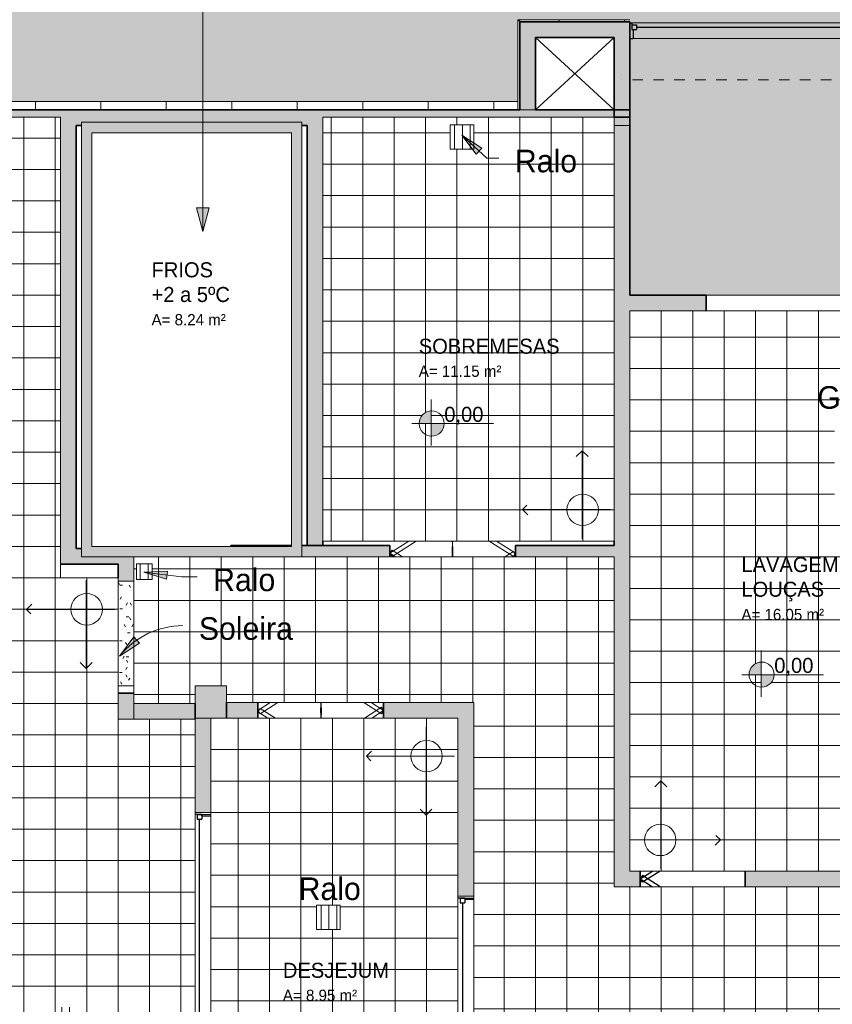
# Model space of a CAD drawing. Header units: metres. Extents: x -29 to 48, y -24 to 81.
# Tile 9 of 26: x -25 to -17, y -4 to 6. Entities that reach past the tile are written whole.
import ezdxf

# ---------------------------------------------------------------- set-up
doc = ezdxf.new("R2010")
doc.units = ezdxf.units.M
doc.linetypes.add('Projeção', pattern=[0.003969, 0.002381, -0.001587])
for name, color, linetype, lineweight in [('A-AREA-IDEN', 2, 'Continuous', 9), ('A-DETL', 90, 'Continuous', 18), ('A-DETL-GENF', 92, 'Continuous', 18), ('A-DETL-MBND', 5, 'Continuous', 18), ('A-DETL-THIN', 151, 'Continuous', 18), ('A-DOOR', 31, 'Continuous', 18), ('A-FLOR-OVHD', 1, 'Projeção', 18), ('A-FLOR-PATT', 8, 'Continuous', 18), ('A-GLAZ', 151, 'Continuous', 18), ('A-WALL', 113, 'Continuous', 18), ('A-WALL-PATT', 111, 'Continuous', 35), ('G-ANNO-TEXT', 231, 'Continuous', 9)]:
    doc.layers.add(name, color=color, linetype=linetype, lineweight=lineweight)
doc.styles.add('Century Gothic', font='GOTHIC.TTF', dxfattribs={"height": 0.107783})
doc.styles.add('Century Gothic_1', font='GOTHIC.TTF', dxfattribs={"height": 0.143711})
doc.styles.add('Century Gothic_2', font='GOTHIC.TTF', dxfattribs={"height": 0.215567})
doc.styles.add('Century Gothic_B', font='txt', dxfattribs={"height": 0.143612})

# ---------------------------------------------------------------- blocks, each defined once
blk = doc.blocks.new('Casement w Mullions-Number_0002 - _JANELA 2-2379083-PAGINAÇÃO DE PISO _Compreende trechos 2 e 3_')
at = {"layer": 'A-GLAZ'}
for p, q in [((-1, -0.075), (-1, 0.075)), ((-0.98095, 0.075), (-0.98095, -0.075)), ((-0.98095, -0.075), (-0.98095, 0.075)), ((0.98095, -0.075), (0.98095, 0.075)), ((0.98095, 0.075), (0.98095, -0.075)), ((1, 0.075), (1, -0.075))]:
    blk.add_line(p, q, dxfattribs=at)
at = {"layer": 'A-GLAZ', "lineweight": 25}
for p, q in [((-0.96825, 0.075), (-0.96825, -0.01055)), ((0.96825, -0.01055), (0.96825, 0.075)), ((-0.98095, -0.01055), (-0.9365, -0.01055)), ((-0.98095, -0.055), (-0.98095, -0.01055)), ((-0.98095, -0.01055), (-0.96825, -0.01055)), ((-0.98095, -0.01055), (-0.98095, -0.075)), ((-0.98095, -0.055), (-0.9365, -0.055)), ((-0.9365, -0.055), (-0.9365, -0.01055)), ((-0.9365, -0.032775), (0.9365, -0.032775)), ((0.9365, -0.055), (0.9365, -0.01055)), ((0.98095, -0.01055), (0.9365, -0.01055)), ((0.98095, -0.055), (0.9365, -0.055)), ((0.96825, -0.01055), (0.98095, -0.01055)), ((0.98095, -0.055), (0.98095, -0.01055)), ((0.98095, -0.01055), (0.98095, -0.075))]:
    blk.add_line(p, q, dxfattribs=at)
blk = doc.blocks.new('Casement w Mullions-Number_0002 - _JANELA 2-2374376-PAGINAÇÃO DE PISO _Compreende trechos 2 e 3_')
at = {"layer": 'A-GLAZ'}
for p, q in [((-1, 0.075), (-1, -0.075)), ((-0.98095, -0.075), (-0.98095, 0.075)), ((-0.98095, 0.075), (-0.98095, -0.075)), ((0.98095, 0.075), (0.98095, -0.075)), ((0.98095, -0.075), (0.98095, 0.075)), ((1, -0.075), (1, 0.075))]:
    blk.add_line(p, q, dxfattribs=at)
at = {"layer": 'A-GLAZ', "lineweight": 25}
for p, q in [((-0.98095, 0.01055), (-0.98095, 0.075)), ((-0.98095, 0.055), (-0.98095, 0.01055)), ((-0.98095, 0.055), (-0.9365, 0.055)), ((-0.98095, 0.01055), (-0.9365, 0.01055)), ((-0.98095, 0.01055), (-0.96825, 0.01055)), ((-0.96825, -0.075), (-0.96825, 0.01055)), ((-0.9365, 0.055), (-0.9365, 0.01055)), ((-0.9365, 0.032775), (0.9365, 0.032775)), ((0.9365, 0.055), (0.9365, 0.01055)), ((0.98095, 0.055), (0.9365, 0.055)), ((0.98095, 0.01055), (0.9365, 0.01055)), ((0.96825, 0.01055), (0.98095, 0.01055)), ((0.96825, 0.01055), (0.96825, -0.075)), ((0.98095, 0.01055), (0.98095, 0.075)), ((0.98095, 0.055), (0.98095, 0.01055))]:
    blk.add_line(p, q, dxfattribs=at)
blk = doc.blocks.new('M_Bifold-2 Panel - 0915 x 2134mm-2540478-PAGINAÇÃO DE PISO _Compreende trechos 2 e 3_')
at = {"layer": 'A-DOOR', "color": 7}
for p, q in [((-0.6, 0), (-0.4863, 0.075)), ((-0.5796, 0.0322), (-0.6, 0)), ((-0.5796, -0.031), (-0.6, 0)), ((-0.6, 0), (-0.4818, -0.075)), ((-0.419, 0.075), (-0.5796, -0.031)), ((-0.4108, -0.075), (-0.5796, 0.0322)), ((0.4334, 0.075), (0.5796, -0.0179)), ((0.6001, 0.0143), (0.5045, 0.075)), ((0.5796, -0.0179), (0.6001, 0.0143))]:
    blk.add_line(p, q, dxfattribs=at)
at = {"layer": 'A-DOOR'}
for p, q in [((0.4107, -0.075), (0.5796, 0.0322)), ((0.6, 0), (0.4818, -0.075)), ((0.5796, 0.0322), (0.6, 0))]:
    blk.add_line(p, q, dxfattribs=at)
at = {"layer": 'A-DOOR', "color": 7}
for centre, radius, start, end in [((0.9165, 0.0014), 0.9227, 175.42026, 184.75627), ((-0.9165, 0.0014), 0.9179, 355.21965, 4.60293)]:
    blk.add_arc(centre, radius, start, end, dxfattribs=at)
blk = doc.blocks.new('M_Bifold-2 Panel - 0915 x 2134mm-V23-PAGINAÇÃO DE PISO _Compreende trechos 2 e 3_')
at = {"layer": 'A-DOOR', "color": 7}
for p, q in [((-0.6, 0), (-0.4189, 0.115)), ((-0.3478, 0.115), (-0.5796, -0.0322)), ((-0.5796, 0.031), (-0.6, 0)), ((-0.4796, -0.035), (-0.5796, 0.031)), ((0.4964, -0.035), (0.5796, 0.0179)), ((0.5796, 0.0179), (0.6001, -0.0143)), ((-0.6, 0), (-0.547, -0.035)), ((-0.5796, -0.0322), (-0.6, 0)), ((0.6001, -0.0143), (0.5675, -0.035))]:
    blk.add_line(p, q, dxfattribs=at)
at = {"layer": 'A-DOOR'}
for p, q in [((0.3478, 0.115), (0.5796, -0.0322)), ((0.6, 0), (0.4188, 0.115)), ((0.5796, -0.0322), (0.6, 0))]:
    blk.add_line(p, q, dxfattribs=at)
at = {"layer": 'A-DOOR', "color": 7}
for centre, radius, start, end in [((0.9165, -0.0014), 0.9227, 172.74712, 182.09014), ((-0.9165, -0.0014), 0.9179, 357.89928, 7.29305)]:
    blk.add_arc(centre, radius, start, end, dxfattribs=at)
blk = doc.blocks.new('M_Bifold-2 Panel - Cópia - 0915 x 2134mm-2556631-PAGINAÇÃO DE PISO _Compreende trechos 2 e 3_')
at = {"layer": 'A-DOOR', "lineweight": 25}
for p, q in [((0.3107, -0.075), (0.4796, 0.0322)), ((0.3109, 0.075), (0.4796, -0.0321)), ((0.5, 0), (0.3818, -0.075)), ((0.5, 0), (0.3819, 0.075)), ((0.4796, 0.0322), (0.5, 0)), ((0.4796, -0.0321), (0.5, 0))]:
    blk.add_line(p, q, dxfattribs=at)
blk = doc.blocks.new('M_Fixado - 260 x 200 mm-2644279-PAGINAÇÃO DE PISO _Compreende trechos 2 e 3_')
at = {"layer": 'A-GLAZ', "lineweight": 25}
for p, q in [((-1.3, 0.088), (-1.281, 0.088)), ((-1.281, 0.088), (-1.281, 0.025)), ((-1.281, 0.069), (-1.237, 0.069)), ((-1.281, 0.025), (-1.237, 0.025)), ((-1.268, 0.025), (-1.268, -0.062)), ((-1.237, 0.069), (-1.237, 0.025)), ((-1.237, 0.047), (1.237, 0.047)), ((1.237, 0.069), (1.237, 0.025)), ((1.281, 0.069), (1.237, 0.069)), ((1.237, 0.025), (1.281, 0.025)), ((1.268, 0.025), (1.268, -0.062)), ((1.281, 0.088), (1.281, 0.025)), ((1.2989, 0.088), (1.281, 0.088)), ((-1.3, -0.062), (-1.268, -0.062)), ((1.3, -0.062), (1.268, -0.062))]:
    blk.add_line(p, q, dxfattribs=at)

msp = doc.modelspace()

# ---------------------------------------------------------------- hatches: boundary and pattern name
at = {"layer": 'A-DETL-GENF'}
h = msp.add_hatch(color=254, dxfattribs=at)
h.paths.add_polyline_path([(-12.4493, -3.5388), (-12.3989, -3.5387), (-8.9222, 0.301), (-10.4419, 1.6769), (-9.2773, 2.9636), (-9.2773, 10.0754), (-19.2773, 10.0754), (-19.2773, 10.8354), (-20.2773, 10.8354), (-20.2773, 11.8354), (-19.2773, 11.8354), (-19.2773, 16.8354), (-20.2773, 16.8354), (-20.2773, 17.8354), (-19.2773, 17.8354), (-19.2773, 22.8354), (-20.2773, 22.8354), (-20.2773, 23.8354), (-19.2773, 23.8354), (-19.2773, 29.0654), (-28.3773, 29.0654), (-28.3773, 5.8554), (-28.0073, 5.8554), (-28.0073, 5.0754), (-20.2973, 5.0754), (-20.2973, 5.8554), (-19.2273, 5.8554), (-19.2273, 3.2253), (-16.0573, 3.2253), (-16.0573, -3.5388), (-12.4493, -3.5388)], flags=0)
h.paths.add_polyline_path([(-12.9671, -0.8893), (-15.2671, -0.8893), (-15.2671, 9.6057), (-12.9671, 9.6057), (-12.9671, -0.5724)], flags=0)
h.paths.add_polyline_path([(-11.5119, 5.0404), (-11.5873, 5.0404), (-11.5873, 5.5204), (-11.5479, 5.5204), (-11.5479, 5.5247), (-11.0679, 5.5247), (-11.0679, 5.0447), (-11.0773, 5.0447), (-11.0773, 5.0404)], flags=0)
h.paths.add_polyline_path([(-16.4273, 5.6753), (-16.6273, 5.6753), (-16.6273, 5.8253), (-16.4273, 5.8253), (-16.4273, 5.6888)], flags=0)
h.paths.add_polyline_path([(-19.4273, 10.9854), (-19.4273, 11.6854), (-20.1273, 11.6854), (-20.1273, 10.9854), (-19.7133, 10.9854)], flags=0)
h.paths.add_polyline_path([(-20.1273, 16.9854), (-19.4273, 16.9854), (-19.4273, 17.6854), (-20.1273, 17.6854), (-20.1273, 17.1354)], flags=0)
h.paths.add_polyline_path([(-19.4273, 22.9854), (-19.4273, 23.6854), (-20.1273, 23.6854), (-20.1273, 22.9854)], flags=0)
h = msp.add_hatch(dxfattribs=at)
h.set_pattern_fill('FP_9', color=8, style=0, pattern_type=2)
h.set_pattern_definition([(0, (0.188, 0.225), (0, 0.3), []), (90, (0.188, 0.225), (-0.3, 2e-17), [])])
h.paths.add_polyline_path([(-24.1638, -4.6146), (-23.9273, -4.6146), (-23.9273, -4.4646), (-23.3773, -4.4646), (-23.3773, -0.8247), (-24.1123, -0.8247), (-24.1123, 0.5253), (-24.6623, 0.5253), (-24.6623, 4.9253), (-28.2123, 4.9253), (-28.2123, 4.6953), (-28.3623, 4.6953), (-28.3623, -0.5797), (-28.2123, -0.5797), (-28.2123, -0.8146), (-28.3623, -0.8146), (-28.3623, -3.9396), (-26.3623, -3.9396), (-26.3623, -4.6146), (-24.348, -4.6146)], flags=0)
h.paths.add_polyline_path([(-24.6623, -3.7249), (-24.7089, -3.7249), (-24.7089, -3.5749), (-24.5589, -3.5749), (-24.5589, -3.7249)], flags=0)
h.paths.add_polyline_path([(-26.9537, -2.0614), (-26.9782, -2.0614), (-26.9782, -1.8288), (-26.7512, -1.8288), (-26.7512, -2.0614), (-26.7809, -2.0614)], flags=0)
h.paths.add_polyline_path([(-27.0287, -1.2393), (-27.0287, -1.1195), (-27.1446, -1.1195), (-27.1407, -1.0891), (-27.1292, -1.0606), (-27.1109, -1.036), (-27.087, -1.0169), (-27.0589, -1.0044), (-27.0287, -0.9994), (-27.0287, -1.1194), (-26.9082, -1.1195), (-26.9113, -1.1461), (-26.9202, -1.1715), (-26.9346, -1.1943), (-26.9537, -1.2133), (-26.9765, -1.2276), (-27.0019, -1.2364)], flags=0)
h.paths.add_polyline_path([(-26.9664, 3.4543), (-26.9664, 3.6854), (-26.7394, 3.6854), (-26.7394, 3.4543)], flags=0)
h = msp.add_hatch(dxfattribs=at)
h.set_pattern_fill('FP_13', color=8, style=0, pattern_type=2)
h.set_pattern_definition([(0, (-0.177, -0.325), (0, 0.3), []), (90, (-0.177, -0.325), (-0.3, 2e-17), [])])
h.paths.add_polyline_path([(-21.2385, 0.8753), (-19.3773, 0.8753), (-19.3773, 4.9253), (-22.1573, 4.9253), (-22.1573, 0.8753), (-21.5173, 0.8753)], flags=0)
h.paths.add_polyline_path([(-21.1225, 1.8782), (-21.1225, 1.9981), (-21.2385, 1.9981), (-21.2345, 2.0285), (-21.223, 2.057), (-21.2047, 2.0816), (-21.1808, 2.1007), (-21.1527, 2.1132), (-21.1225, 2.1182), (-21.1225, 1.9982), (-21.0021, 1.9981), (-21.0051, 1.9714), (-21.0141, 1.946), (-21.0284, 1.9233), (-21.0475, 1.9043), (-21.0703, 1.89), (-21.0957, 1.8812)], flags=0)
h.paths.add_polyline_path([(-20.925, 4.6177), (-20.9432, 4.6177), (-20.9432, 4.8502), (-20.7162, 4.8502), (-20.7162, 4.6177)], flags=0)
h = msp.add_hatch(dxfattribs=at)
h.set_pattern_fill('FP_31', style=0, pattern_type=2)
h.set_pattern_definition([(90, (-0.8, 0), (-0.075, 5e-18), [])])
h.paths.add_polyline_path([(-19.6023, -19.5896), (-19.4523, -19.5896), (-19.4523, -19.4396), (-19.6023, -19.4396), (-19.6023, -19.5196)], flags=0)
h.paths.add_polyline_path([(-23.9925, -14.4746), (-23.9925, -14.2546), (-24.9425, -14.2546), (-24.9425, -14.4746), (-24.348, -14.4746)], flags=0)
h.paths.add_polyline_path([(-14.2773, -12.4896), (-14.1273, -12.4896), (-14.1273, -12.3396), (-14.2773, -12.3396), (-14.2773, -12.4146)], flags=0)
h.paths.add_polyline_path([(-26.5008, -7.4459), (-26.2738, -7.4459), (-26.2738, -7.2133), (-26.5008, -7.2133), (-26.5008, -7.414)], flags=0)
h.paths.add_polyline_path([(-21.6102, -7.4459), (-21.6102, -7.2133), (-21.8372, -7.2133), (-21.8372, -7.4459)], flags=0)
h.paths.add_polyline_path([(-27.5508, -5.9646), (-27.3238, -5.9646), (-27.3238, -5.732), (-27.5508, -5.732), (-27.5508, -5.8771)], flags=0)
h.paths.add_polyline_path([(-24.6623, -3.7249), (-24.5589, -3.7249), (-24.5589, -3.5749), (-24.7089, -3.5749), (-24.7089, -3.7249)], flags=0)
h.paths.add_polyline_path([(-22.2186, -2.8314), (-21.9916, -2.8314), (-21.9916, -2.5988), (-22.2186, -2.5988)], flags=0)
h.paths.add_polyline_path([(-26.9537, -2.0614), (-26.7512, -2.0614), (-26.7512, -1.8288), (-26.9782, -1.8288), (-26.9782, -2.0614), (-26.9765, -2.0614)], flags=0)
h.paths.add_polyline_path([(-23.9373, 0.5104), (-23.7873, 0.5104), (-23.7873, 0.6604), (-23.9373, 0.6604), (-23.9373, 0.6553)], flags=0)
h.paths.add_polyline_path([(-17.0481, 1.2318), (-16.3631, 1.2318), (-16.3631, 1.4568), (-17.0481, 1.4568), (-17.0481, 1.2318)], flags=0)
h.paths.add_polyline_path([(-26.9664, 3.4543), (-26.7394, 3.4543), (-26.7394, 3.6854), (-26.9664, 3.6854)], flags=0)
h.paths.add_polyline_path([(-20.7162, 4.6177), (-20.7162, 4.8502), (-20.9432, 4.8502), (-20.9432, 4.6177), (-20.925, 4.6177)], flags=0)
h = msp.add_hatch(color=150, dxfattribs=at)
h.paths.add_polyline_path([(-22.8553, 0.7253), (-22.3573, 0.7253), (-22.3573, 4.8753), (-24.4623, 4.8753), (-24.4623, 0.7253), (-22.882, 0.7253)], flags=0)
h.paths.add_polyline_path([(-24.1123, 0.8253), (-24.3623, 0.8253), (-24.3623, 4.7753), (-22.4573, 4.7753), (-22.4573, 0.8253), (-23.9623, 0.8253)], flags=0)
h = msp.add_hatch(dxfattribs=at)
h.set_pattern_fill('FP_15', color=8, style=0, pattern_type=2)
h.set_pattern_definition([(0, (-0.027, -0.175), (0, 0.3), []), (90, (-0.027, -0.175), (-0.3, 2e-17), [])])
h.paths.add_polyline_path([(-18.1273, -2.2747), (-16.2273, -2.2747), (-16.2273, 3.0753), (-19.2273, 3.0753), (-19.2273, -2.2747), (-19.1273, -2.2747)], flags=0)
h.paths.add_polyline_path([(-17.9725, -0.5192), (-17.9725, -0.3994), (-18.0885, -0.3994), (-18.0845, -0.369), (-18.073, -0.3405), (-18.0547, -0.3159), (-18.0308, -0.2968), (-18.0027, -0.2843), (-17.9725, -0.2793), (-17.9725, -0.3993), (-17.8521, -0.3994), (-17.8551, -0.426), (-17.8641, -0.4514), (-17.8784, -0.4742), (-17.8975, -0.4932), (-17.9203, -0.5074), (-17.9457, -0.5163)], flags=0)
h.paths.add_polyline_path([(-17.2731, 1.2317), (-17.2731, 1.2317), (-17.2731, 2.0317), (-17.0481, 2.0317), (-17.0481, 1.4568), (-16.3631, 1.4568), (-16.3631, 1.2318), (-17.1631, 1.2317)], flags=0)
for points in [[(-21.1225, 1.9981), (-21.1225, 2.1182), (-21.1527, 2.1132), (-21.1808, 2.1007), (-21.2047, 2.0816), (-21.223, 2.057), (-21.2345, 2.0285), (-21.2385, 1.9981), (-21.223, 1.9981)], [(-21.1225, 1.8782), (-21.0921, 1.8825), (-21.0703, 1.89), (-21.0475, 1.9043), (-21.0284, 1.9233), (-21.0141, 1.946), (-21.0051, 1.9714), (-21.0021, 1.9982), (-21.1225, 1.9981)], [(-17.9725, -0.3994), (-17.9725, -0.2793), (-18.0027, -0.2843), (-18.0308, -0.2968), (-18.0547, -0.3159), (-18.073, -0.3405), (-18.0845, -0.369), (-18.0885, -0.3994), (-18.073, -0.3994)], [(-17.9725, -0.5192), (-17.9421, -0.515), (-17.9203, -0.5074), (-17.8975, -0.4932), (-17.8784, -0.4742), (-17.8641, -0.4514), (-17.8551, -0.426), (-17.8521, -0.3993), (-17.9725, -0.3994), (-17.9725, -0.5163)]]:
    msp.add_hatch(color=7, dxfattribs=at).paths.add_polyline_path(points, flags=0)
h = msp.add_hatch(dxfattribs=at)
h.set_pattern_fill('FP_16', color=8, style=0, pattern_type=2)
h.set_pattern_definition([(0, (0.873, -0.59), (0, 0.3), []), (90, (0.873, -0.59), (-0.3, 2e-17), [])])
h.paths.add_polyline_path([(-17.7273, -13.7896), (-17.7273, -12.4646), (-15.5023, -12.4646), (-15.5023, -12.4146), (-15.2023, -12.4146), (-15.2023, -12.5646), (-11.2273, -12.5646), (-11.2273, -12.4146), (-10.8273, -12.4146), (-10.8273, -12.5146), (-8.9873, -12.5146), (-8.9873, -9.5146), (-10.0829, -9.5146), (-10.0829, -5.737), (-12.345, -3.6888), (-16.2273, -3.6888), (-16.2273, -2.4247), (-19.3773, -2.4247), (-19.3773, 0.7253), (-23.9623, 0.7253), (-23.9623, -0.6747), (-23.3773, -0.6747), (-23.3773, -0.5047), (-23.0773, -0.5047), (-23.0773, -0.6646), (-20.7173, -0.6646), (-20.7173, -4.7646), (-26.3623, -4.7646), (-26.3623, -5.9896), (-19.0773, -5.9896), (-19.0773, -12.7896), (-19.2273, -12.7896), (-19.2273, -13.7896), (-17.8773, -13.7896)], flags=0)
h.paths.add_polyline_path([(-14.2773, -12.4896), (-14.2773, -12.3396), (-14.1273, -12.3396), (-14.1273, -12.4896)], flags=0)
h.paths.add_polyline_path([(-15.7905, -11.4647), (-17.8773, -11.4646), (-17.8773, -4.7847), (-17.7273, -4.7847), (-17.7271, -11.3147), (-15.0273, -11.3147), (-15.0273, -11.4647), (-15.5023, -11.4647)], flags=0)
h.paths.add_polyline_path([(-12.3675, -11.4646), (-14.0273, -11.4646), (-14.0273, -11.3146), (-11.2773, -11.3146), (-11.2773, -11.4646), (-12.2773, -11.4646)], flags=0)
h.paths.add_polyline_path([(-12.7708, -10.2159), (-12.7708, -9.9834), (-12.5438, -9.9834), (-12.5438, -10.2159)], flags=0)
h.paths.add_polyline_path([(-15.7906, -10.1658), (-15.7906, -9.9333), (-15.5636, -9.9333), (-15.5636, -10.1658)], flags=0)
h.paths.add_polyline_path([(-17.1406, -10.1658), (-17.1406, -9.9333), (-16.9136, -9.9333), (-16.9136, -10.1658)], flags=0)
h.paths.add_polyline_path([(-16.3143, -8.6864), (-16.5413, -8.6864), (-16.5413, -8.4538), (-16.3143, -8.4538)], flags=0)
h.paths.add_polyline_path([(-14.5525, -8.2095), (-14.5525, -8.0896), (-14.6685, -8.0896), (-14.6645, -8.0592), (-14.653, -8.0308), (-14.6347, -8.0062), (-14.6108, -7.987), (-14.5827, -7.9745), (-14.5525, -7.9696), (-14.5525, -8.0895), (-14.4321, -8.0896), (-14.4351, -8.1163), (-14.444, -8.1417), (-14.4584, -8.1644), (-14.4775, -8.1834), (-14.5003, -8.1977), (-14.5257, -8.2065)], flags=0)
h.paths.add_polyline_path([(-15.8286, -8.101), (-15.8286, -7.151), (-15.6086, -7.151), (-15.6086, -8.101)], flags=0)
h.paths.add_polyline_path([(-11.5731, -7.6095), (-11.7286, -7.4539), (-11.0567, -6.7823), (-10.9012, -6.9379), (-11.2773, -7.3139)], flags=0)
h.paths.add_polyline_path([(-15.6086, -5.701), (-15.8286, -5.701), (-15.8286, -4.751), (-15.6086, -4.751)], flags=0)
h.paths.add_polyline_path([(-13.6376, -5.5449), (-13.7932, -5.3893), (-13.1216, -4.7174), (-12.966, -4.873), (-13.1216, -5.0286)], flags=0)
h.paths.add_polyline_path([(-21.0247, -5.5095), (-21.0247, -5.3896), (-21.1407, -5.3896), (-21.1367, -5.3592), (-21.1253, -5.3308), (-21.1069, -5.3062), (-21.083, -5.287), (-21.055, -5.2745), (-21.0247, -5.2696), (-21.0247, -5.3895), (-20.9043, -5.3895), (-20.9073, -5.4163), (-20.9163, -5.4417), (-20.9306, -5.4644), (-20.9497, -5.4834), (-20.9725, -5.4977), (-20.9979, -5.5065)], flags=0)
h.paths.add_polyline_path([(-19.5273, -4.9396), (-19.5273, -4.5646), (-19.2273, -4.5646), (-19.2273, -4.9396)], flags=0)
h.paths.add_polyline_path([(-23.7873, 0.5104), (-23.9373, 0.5104), (-23.9373, 0.6604), (-23.7873, 0.6604), (-23.7873, 0.6504)], flags=0)
h = msp.add_hatch(dxfattribs=at)
h.set_pattern_fill('FP_29', style=0, pattern_type=2)
h.set_pattern_definition([(0, (-0.8, 0), (0.305, 0.076), [0.025, -0.203, 0.025, -0.203, -1.219]), (0, (-0.8, 0), (0.305, 0.076), [-0.457, 0.025, -0.432, 0.025, -0.203, -0.533]), (0, (-0.8, 0), (0.305, 0.076), [-1.143, 0.025, -0.127, 0.025, -0.356]), (120, (-0.686, 0.038), (-0.21831793, 0.22613775), [0.025, -0.203, 0.025, -0.203, -1.219]), (120, (-0.686, 0.038), (-0.21831793, 0.22613775), [-0.457, 0.025, -0.432, 0.025, -0.203, -0.533]), (120, (-0.686, 0.038), (-0.21831793, 0.22613775), [-1.143, 0.025, -0.127, 0.025, -0.356]), (240, (-0.648, 0.191), (-0.08668207, -0.30213775), [0.025, -0.203, 0.025, -0.203, -1.219]), (240, (-0.648, 0.191), (-0.08668207, -0.30213775), [-0.457, 0.025, -0.432, 0.025, -0.203, -0.533]), (240, (-0.648, 0.191), (-0.08668207, -0.30213775), [-1.143, 0.025, -0.127, 0.025, -0.356])])
h.paths.add_polyline_path([(-24.1123, -0.5047), (-23.9623, -0.5047), (-23.9623, 0.4953), (-24.1123, 0.4953), (-24.1123, 0.4253)], flags=0)
h = msp.add_hatch(dxfattribs=at)
h.set_pattern_fill('FP_14', color=8, style=0, pattern_type=2)
h.set_pattern_definition([(0, (0.133, 0.085), (0, 0.3), []), (90, (0.133, 0.085), (-0.3, 2e-17), [])])
h.paths.add_polyline_path([(-20.8673, -4.6146), (-20.8673, -0.8146), (-23.2273, -0.8146), (-23.2273, -4.6146), (-20.925, -4.6146)], flags=0)
h.paths.add_polyline_path([(-22.3363, -4.0393), (-22.3363, -3.9195), (-22.4523, -3.9195), (-22.4484, -3.889), (-22.4369, -3.8606), (-22.4186, -3.836), (-22.3946, -3.8168), (-22.3666, -3.8044), (-22.3363, -3.7994), (-22.3363, -3.9194), (-22.2159, -3.9195), (-22.219, -3.9461), (-22.2279, -3.9715), (-22.2422, -3.9943), (-22.2613, -4.0133), (-22.2841, -4.0275), (-22.3096, -4.0364)], flags=0)
h.paths.add_polyline_path([(-21.9916, -2.8314), (-22.2186, -2.8314), (-22.2186, -2.5988), (-21.9916, -2.5988)], flags=0)
at = {"layer": 'A-FLOR-PATT'}
h = msp.add_hatch(dxfattribs=at)
h.set_pattern_fill('FP_1', color=256, style=0, pattern_type=2)
h.set_pattern_definition([(270, (0.723, 8.2), (0.625, 4e-17), []), (0, (0.723, 8.2), (0, 0.625), [])])
h.paths.add_polyline_path([(4.5727, -12.5146), (22.6927, -12.5146), (22.6927, -4.6645), (22.7127, -4.6645), (22.7127, -2.8294), (22.6927, -2.8294), (22.6927, 1.2654), (-1.3173, 1.2654), (-1.3173, 1.5354), (-1.5471, 1.5354), (-2.126, 2.0679), (-2.484, 1.6787), (-2.5208, 1.7126), (-2.4869, 1.7494), (-2.505, 1.766), (-2.2147, 2.0815), (-2.1963, 2.0653), (-2.1628, 2.1017), (-2.2311, 2.1645), (-2.1295, 2.2749), (-1.4886, 1.6854), (-1.2973, 1.6854), (-1.2973, 5.1854), (-1.6773, 5.1854), (-1.6773, 5.2854), (-4.4773, 5.2854), (-4.4773, 5.1154), (-5.0773, 5.1154), (-5.0773, 4.8502), (-4.8582, 4.6552), (-4.9712, 4.5282), (-5.0358, 4.5857), (-5.0558, 4.5633), (-5.0375, 4.547), (-5.2932, 4.2596), (-5.3119, 4.2755), (-5.3448, 4.2385), (-5.3821, 4.2718), (-5.0732, 4.619), (-5.4973, 4.9964), (-5.4973, 29.0854), (-11.4073, 29.0854), (-11.4073, 29.0654), (-19.2773, 29.0654), (-19.2773, 10.0754), (-9.2773, 10.0754), (-9.2773, 2.9636), (-9.0714, 3.1905), (-6.4229, 3.1905), (-6.3168, 3.2966), (-6.2815, 3.2612), (-5.9602, 3.6223), (-5.9228, 3.589), (-5.9561, 3.5517), (-5.9378, 3.5354), (-6.1935, 3.248), (-6.2122, 3.2638), (-6.2451, 3.2269), (-6.2638, 3.2435), (-6.2107, 3.1905), (-6.3607, 3.0405), (-6.5304, 3.0405), (-6.4881, 2.9982), (-6.4853, 3.001), (-6.4761, 3.0003), (-6.4315, 2.9557), (-6.4386, 2.9487), (-6.4229, 2.9319), (-6.5001, 2.8546), (-5.9167, 2.2712), (-5.945, 2.243), (-6.5447, 2.8426), (-6.5517, 2.8355), (-6.597, 2.8808), (-6.597, 2.8893), (-6.5942, 2.8921), (-6.6229, 2.9208), (-6.6229, 2.8655), (-7.0229, 2.8655), (-7.0229, 3.0405), (-9.0048, 3.0405), (-10.0622, 1.8727), (-9.8769, 1.7049), (-9.8768, 1.705), (-4.7618, -2.9261), (-3.8609, -1.9312), (-3.8609, 0.1054), (-4.2628, 0.1054), (-4.2628, 0.5054), (-4.2217, 0.5054), (-4.2565, 0.5402), (-4.2494, 0.5473), (-4.849, 1.1469), (-4.8207, 1.1752), (-4.2374, 0.5919), (-4.1596, 0.6697), (-4.1433, 0.6534), (-4.1363, 0.6605), (-4.091, 0.6152), (-4.091, 0.6067), (-4.0938, 0.6039), (-3.9954, 0.5054), (-3.8609, 0.5054), (-3.8609, 0.3554), (-3.5615, 0.6548), (-3.5262, 0.6195), (-3.4931, 0.6555), (-3.5111, 0.6721), (-3.2208, 0.9877), (-3.2024, 0.9715), (-3.169, 1.0079), (-3.1322, 0.974), (-3.4901, 0.5849), (-3.5085, 0.6018), (-3.4555, 0.5488), (-3.7109, 0.2933), (-3.7109, -1.989), (-4.9184, -3.3225), (-4.9035, -3.3359), (-4.0783, -2.4246), (3.8477, -2.4246), (3.8477, -12.5146), (4.4227, -12.5146)], flags=0)
h.paths.add_polyline_path([(-8.8373, -9.3646), (-3.1873, -9.3646), (-3.1873, -9.3446), (-9.9312, -9.3446), (-9.9312, -5.7446), (-6.4688, -1.9202), (-6.4761, -1.9141), (-9.9329, -5.7322), (-9.9329, -9.3646), (-8.9873, -9.3646)], flags=0)
h.paths.add_polyline_path([(3.2227, -8.5444), (3.2227, -6.2444), (3.213, -6.2444), (3.213, -8.5444)], flags=0)
h.paths.add_polyline_path([(-16.0773, -3.5388), (-16.0573, -3.5388), (-16.0573, 3.2253), (-16.0773, 3.2253), (-16.0773, -2.4247)], flags=0)
h.paths.add_polyline_path([(-12.3989, -3.5388), (-12.3989, -3.5387), (-12.3989, -3.5388)], flags=0)
h.paths.add_polyline_path([(-6.5871, -1.8133), (-6.587, -1.8132), (-7.8843, -0.6386), (-7.8776, -0.6312), (-7.9888, -0.5305), (-7.9955, -0.538), (-8.5886, -0.001), (-8.5886, -0.001), (-6.5872, -1.8132)], flags=0)
h.paths.add_polyline_path([(-1.1793, -1.5454), (-1.2941, -1.5454), (-1.2902, -1.5152), (-1.2789, -1.4869), (-1.2608, -1.4624), (-1.2371, -1.4433), (-1.2093, -1.4307), (-1.1793, -1.4255), (-1.1793, -1.5152)], flags=0)
h.paths.add_polyline_path([(-1.1793, -1.6653), (-1.1793, -1.5454), (-1.0541, -1.5454), (-1.0573, -1.5728), (-1.0666, -1.5988), (-1.0817, -1.622), (-1.1016, -1.6411), (-1.1254, -1.6551), (-1.1518, -1.6633)], flags=0)
h.paths.add_polyline_path([(-4.7818, 1.1434), (-5.9486, 2.3101), (-5.9203, 2.3384), (-4.7536, 1.1717)], flags=0)
h.paths.add_polyline_path([(-22.1573, 4.9953), (-20.2973, 4.9953), (-20.2973, 5.0754), (-28.0073, 5.0754), (-28.0073, 5.8554), (-28.3773, 5.8554), (-28.3773, 5.8354), (-28.0273, 5.8354), (-28.0273, 4.9953), (-22.3073, 4.9953)], flags=0)
h.paths.add_polyline_path([(-20.2773, 5.8354), (-19.2273, 5.8354), (-19.2273, 5.8554), (-20.2973, 5.8554), (-20.2973, 5.8454), (-20.2773, 5.8454)], flags=0)
h.paths.add_polyline_path([(-23.7673, 29.0654), (-23.7673, 29.0854), (-25.7073, 29.0854), (-25.7073, 29.0654), (-24.348, 29.0654)], flags=0)
h.paths.add_polyline_path([(-28.3773, 29.0654), (-28.3673, 29.0654), (-28.3673, 29.0854), (-28.3773, 29.0854)], flags=0)
at = {"layer": 'A-WALL-PATT', "lineweight": 18}
for points in [[(-20.2773, 4.9953), (-20.1273, 4.9953), (-20.1273, 5.8354), (-20.2773, 5.8354), (-20.2773, 5.0253)], [(-20.1273, 5.6854), (-19.3773, 5.6854), (-19.3773, 5.8354), (-20.1273, 5.8354), (-20.1273, 5.7243)], [(-19.2273, 4.9253), (-19.2273, 5.8354), (-19.3773, 5.8354), (-19.3773, 4.9253)], [(-19.2273, 4.8453), (-19.2273, 4.9253), (-19.3773, 4.9253), (-19.3773, 4.8453)], [(-24.6623, 0.6553), (-24.5123, 0.6553), (-24.5123, 4.8453), (-24.6623, 4.8453), (-24.6623, 2.9295)], [(-22.1573, 0.8353), (-22.1573, 4.8453), (-22.3073, 4.8453), (-22.3073, 0.8353)], [(-19.3773, -2.4247), (-19.2273, -2.4247), (-19.2273, 4.8453), (-19.3773, 4.8453), (-19.3773, -2.2747)], [(-24.5123, 0.6553), (-23.9623, 0.6553), (-23.9623, 0.7253), (-24.4623, 0.7253), (-24.4623, 0.8053), (-24.5123, 0.8053), (-24.5123, 0.6753)], [(-23.0773, -0.8146), (-23.0773, -0.5047), (-23.3773, -0.5047), (-23.3773, -0.8146), (-23.2273, -0.8146)], [(-23.9623, -0.8247), (-23.3773, -0.8247), (-23.3773, -0.6747), (-23.9623, -0.6747), (-23.9623, -0.8146)]]:
    msp.add_hatch(color=7, dxfattribs=at).paths.add_polyline_path(points, flags=0)
at = {"layer": 'A-WALL-PATT'}
msp.add_hatch(color=250, dxfattribs=at).paths.add_polyline_path([(-22.1573, 4.8453), (-22.1573, 4.9253), (-19.3773, 4.9253), (-19.3773, 4.9953), (-28.2123, 4.9953), (-28.2123, 4.9253), (-24.6623, 4.9253), (-24.6623, 4.8453), (-24.4623, 4.8453), (-24.4623, 4.8753), (-22.3573, 4.8753), (-22.3573, 4.8453), (-22.3073, 4.8453)], flags=0)
at = {"layer": 'A-WALL-PATT', "lineweight": 18}
h = msp.add_hatch(color=7, dxfattribs=at)
h.paths.add_polyline_path([(-16.7973, 3.0753), (-16.2273, 3.0753), (-16.2273, 3.2253), (-16.7973, 3.2253)], flags=0)
h.paths.add_polyline_path([(-19.2273, 3.0753), (-18.4973, 3.0753), (-18.4973, 3.2253), (-19.2273, 3.2253)], flags=0)
h = msp.add_hatch(color=7, dxfattribs=at)
h.paths.add_polyline_path([(-19.3846, 0.7253), (-19.3773, 0.7253), (-19.3773, 0.8353), (-20.3173, 0.8353), (-20.3173, 0.7253), (-20.0666, 0.7253)], flags=0)
h.paths.add_polyline_path([(-22.3573, 0.7253), (-21.5173, 0.7253), (-21.5173, 0.8353), (-22.3573, 0.8353), (-22.3573, 0.8253)], flags=0)
h.paths.add_polyline_path([(-23.0364, 0.8253), (-22.4573, 0.8253), (-22.4573, 0.8353), (-23.0364, 0.8353)], flags=0)
h = msp.add_hatch(color=7, dxfattribs=at)
h.paths.add_polyline_path([(-23.9623, -0.8247), (-23.9623, -0.5747), (-24.1123, -0.5747), (-24.1123, -0.8247)], flags=0)
h.paths.add_polyline_path([(-24.0079, 0.4953), (-23.9623, 0.4953), (-23.9623, 0.6553), (-24.1123, 0.6553), (-24.1123, 0.4953)], flags=0)
h = msp.add_hatch(color=7, dxfattribs=at)
h.paths.add_polyline_path([(-20.8673, -0.8146), (-20.8673, -0.6646), (-21.5773, -0.6646), (-21.5773, -0.8146), (-20.925, -0.8146)], flags=0)
h.paths.add_polyline_path([(-22.7773, -0.8146), (-22.7773, -0.6646), (-23.0773, -0.6646), (-23.0773, -0.8146), (-22.8543, -0.8146)], flags=0)
h = msp.add_hatch(color=7, dxfattribs=at)
h.paths.add_polyline_path([(-20.7173, -4.7646), (-20.7173, -4.5146), (-20.8673, -4.5146), (-20.8673, -4.7646)], flags=0)
h.paths.add_polyline_path([(-20.7173, -2.5146), (-20.7173, -0.6646), (-20.8673, -0.6646), (-20.8673, -2.5146)], flags=0)
at = {"layer": 'A-WALL-PATT'}
h = msp.add_hatch(color=250, dxfattribs=at)
h.paths.add_polyline_path([(-23.3023, -4.1113), (-23.2273, -4.1113), (-23.2273, -3.7146), (-23.3773, -3.7146), (-23.3773, -4.1113)], flags=0)
h.paths.add_polyline_path([(-23.3773, -1.7146), (-23.2273, -1.7146), (-23.2273, -0.8146), (-23.3773, -0.8146), (-23.3773, -0.8247)], flags=0)
at = {"layer": 'A-WALL-PATT', "lineweight": 18}
h = msp.add_hatch(color=7, dxfattribs=at)
h.paths.add_polyline_path([(-17.8773, -2.4247), (-16.2273, -2.4247), (-16.2273, -2.2747), (-18.1273, -2.2747), (-18.1273, -2.4247)], flags=0)
h.paths.add_polyline_path([(-19.1273, -2.4247), (-19.1273, -2.2747), (-19.2273, -2.2747), (-19.2273, -2.4247)], flags=0)
at = {"layer": 'G-ANNO-TEXT'}
for points in [[(-20.8317, 4.7526), (-20.693, 4.5711), (-20.6393, 4.6295)], [(-23.3037, 3.8323), (-23.2434, 4.0573), (-23.364, 4.0573)], [(-23.8677, 0.5806), (-23.6497, 0.5122), (-23.6394, 0.5909)], [(-24.0982, -0.2216), (-23.9066, -0.0972), (-23.9607, -0.0392)]]:
    msp.add_hatch(color=50, dxfattribs=at).paths.add_polyline_path(points, flags=0)

# ---------------------------------------------------------------- linework, layer by layer
at = {"layer": 'A-DETL'}
for p, q in [((-20.2973, 5.0754), (-20.2973, 5.8554)), ((-20.2973, 5.8554), (-19.2273, 5.8554)), ((-28.0073, 5.0754), (-20.2973, 5.0754)), ((-24.6623, 4.9253), (-28.2123, 4.9253)), ((-24.6623, 0.5253), (-24.6623, 4.9253)), ((-22.1573, 4.9253), (-22.1573, 0.8753)), ((-19.3773, 4.9253), (-22.1573, 4.9253)), ((-19.3773, 0.8753), (-19.3773, 4.9253)), ((-22.3573, 4.8753), (-24.4623, 4.8753)), ((-24.4623, 4.8753), (-24.4623, 0.7253)), ((-22.3573, 0.7253), (-22.3573, 4.8753)), ((-20.7162, 4.8502), (-20.9432, 4.8502)), ((-20.9432, 4.8502), (-20.9432, 4.6177)), ((-20.7162, 4.6177), (-20.7162, 4.8502)), ((-24.3623, 0.8253), (-24.3623, 4.7753)), ((-24.3623, 4.7753), (-22.4573, 4.7753)), ((-22.4573, 4.7753), (-22.4573, 0.8253)), ((-20.9432, 4.6177), (-20.7162, 4.6177)), ((-16.2273, 3.0753), (-19.2273, 3.0753)), ((-19.2273, 3.0753), (-19.2273, -2.2747)), ((-19.6824, 1.7397), (-19.739, 1.6831)), ((-19.6824, 0.8986), (-19.6824, 1.7397)), ((-19.6824, 1.7397), (-19.6258, 1.6831)), ((-20.2518, 1.1767), (-20.2094, 1.2192)), ((-20.2518, 1.1767), (-19.4118, 1.1767)), ((-20.2518, 1.1767), (-20.202, 1.1269)), ((-22.1573, 0.8753), (-19.3773, 0.8753)), ((-22.4573, 0.8253), (-24.3623, 0.8253)), ((-24.4623, 0.7253), (-22.3573, 0.7253)), ((-23.9623, 0.7253), (-23.9623, 0.4953)), ((-23.7873, 0.6604), (-23.9373, 0.6604)), ((-23.9373, 0.6604), (-23.9373, 0.5104)), ((-23.7873, 0.5104), (-23.7873, 0.6604)), ((-19.3773, 0.7253), (-22.3573, 0.7253)), ((-19.3773, -2.4247), (-19.3773, 0.7253)), ((-24.1123, 0.5253), (-24.6623, 0.5253)), ((-24.4174, 0.5021), (-24.4174, -0.339)), ((-24.1123, 0.4953), (-24.1123, 0.5253)), ((-24.1123, 0.4953), (-24.1123, -0.5047)), ((-23.9623, 0.4953), (-24.1123, 0.4953)), ((-23.9623, -0.5047), (-23.9623, 0.4953)), ((-23.9373, 0.5104), (-23.7873, 0.5104)), ((-24.9868, 0.2239), (-24.937, 0.2738)), ((-24.9868, 0.2239), (-24.1468, 0.2239)), ((-24.9868, 0.2239), (-24.9444, 0.1815)), ((-24.4174, -0.339), (-24.474, -0.2824)), ((-24.4174, -0.339), (-24.3608, -0.2824)), ((-24.1123, -0.8247), (-24.1123, -0.5047)), ((-24.1123, -0.5047), (-23.9623, -0.5047)), ((-23.9623, -0.5047), (-23.9623, -0.6747)), ((-23.3773, -0.6747), (-23.3773, -0.5047)), ((-23.3773, -0.5047), (-23.0773, -0.5047)), ((-23.0773, -0.5047), (-23.0773, -0.6646)), ((-23.9623, -0.6747), (-23.3773, -0.6747)), ((-23.0773, -0.6646), (-20.7173, -0.6646)), ((-20.7173, -0.6646), (-20.7173, -4.7646)), ((-23.3773, -0.8247), (-24.1123, -0.8247)), ((-23.3773, -4.4646), (-23.3773, -0.8247)), ((-23.2273, -0.8146), (-23.2273, -4.6146)), ((-20.8673, -0.8146), (-23.2273, -0.8146)), ((-20.8673, -4.6146), (-20.8673, -0.8146)), ((-21.1724, -0.9001), (-21.1724, -1.7412)), ((-21.7418, -1.1783), (-21.692, -1.1285)), ((-21.7418, -1.1783), (-20.9018, -1.1783)), ((-21.7418, -1.1783), (-21.6994, -1.2207)), ((-18.9313, -1.413), (-18.9878, -1.4696)), ((-18.9313, -2.2541), (-18.9313, -1.413)), ((-18.9313, -1.413), (-18.8747, -1.4696)), ((-21.1724, -1.7412), (-21.229, -1.6847)), ((-21.1724, -1.7412), (-21.1158, -1.6847)), ((-18.3619, -1.9759), (-18.4043, -1.9335)), ((-18.3619, -1.9759), (-19.2019, -1.9759)), ((-18.3619, -1.9759), (-18.4117, -2.0258)), ((-19.2273, -2.2747), (-16.2273, -2.2747)), ((-16.2273, -2.4247), (-19.3773, -2.4247)), ((-21.9916, -2.5988), (-22.2186, -2.5988)), ((-22.2186, -2.5988), (-22.2186, -2.8314)), ((-21.9916, -2.8314), (-21.9916, -2.5988)), ((-22.2186, -2.8314), (-21.9916, -2.8314))]:
    msp.add_line(p, q, dxfattribs=at)
for centre, radius in [((-21.1185, 1.9993), 0.12), ((-19.6773, 1.1753), 0.15), ((-24.4123, 0.2253), 0.15), ((-17.9685, -0.3981), 0.12), ((-21.1673, -1.1769), 0.15), ((-18.9364, -1.9773), 0.15)]:
    msp.add_circle(centre, radius, dxfattribs=at)
at = {"layer": 'A-DETL-MBND'}
for p, q in [((-21.1225, 2.2279), (-21.1225, 1.7879)), ((-21.3074, 1.9981), (-20.5274, 1.9981)), ((-17.9725, -0.1696), (-17.9725, -0.6096)), ((-18.1574, -0.3993), (-17.3774, -0.3993))]:
    msp.add_line(p, q, dxfattribs=at)
at = {"layer": 'A-DETL-THIN'}
for p, q in [((-20.1273, 4.9953), (-19.3773, 5.6854)), ((-20.1273, 5.6854), (-19.3773, 4.9953))]:
    msp.add_line(p, q, dxfattribs=at)
at = {"layer": 'A-FLOR-OVHD'}
msp.add_line((-5.5023, 5.2804), (-19.3023, 5.2804), dxfattribs=at)
at = {"layer": 'A-WALL', "color": 7}
for p, q in [((-20.2973, 4.9953), (-20.2973, 5.8454)), ((-20.2973, 5.8454), (-20.2773, 5.8454)), ((-20.2773, 5.8454), (-20.2773, 5.8354)), ((-19.2273, 5.8253), (-16.6273, 5.8253)), ((-16.6273, 5.6753), (-19.2273, 5.6753)), ((-20.2773, 4.9953), (-20.1273, 4.9953)), ((-18.4973, 3.2253), (-16.7973, 3.2253))]:
    msp.add_line(p, q, dxfattribs=at)
at = {"layer": 'A-WALL', "color": 250, "lineweight": 35}
for p, q in [((-20.2773, 5.8354), (-20.2773, 4.9953)), ((-19.2273, 5.8354), (-20.2773, 5.8354)), ((-20.1273, 4.9953), (-20.1273, 5.6854)), ((-20.1273, 5.6854), (-19.3773, 5.6854))]:
    msp.add_line(p, q, dxfattribs=at)
at = {"layer": 'A-WALL', "lineweight": 35}
for p, q in [((-19.2273, 3.2253), (-19.2273, 5.8354)), ((-19.3773, 5.6854), (-19.3773, 4.9253)), ((-28.0273, 4.9953), (-20.2773, 4.9953)), ((-20.1273, 4.9953), (-19.2273, 4.9953)), ((-19.3773, 4.9253), (-19.2273, 4.9253)), ((-24.4623, 4.8453), (-24.5123, 4.8453)), ((-24.5123, 0.8053), (-24.5123, 4.8453)), ((-22.3073, 4.8453), (-22.3573, 4.8453)), ((-22.3073, 4.8453), (-22.3073, 0.8353)), ((-18.4973, 3.2253), (-19.2273, 3.2253)), ((-18.4973, 3.0753), (-18.4973, 3.2253)), ((-22.1573, 0.8353), (-22.1573, 0.8753)), ((-19.3773, 0.8753), (-19.3773, 0.8353)), ((-24.4623, 0.8053), (-24.5123, 0.8053)), ((-22.4573, 0.8353), (-23.0364, 0.8353)), ((-23.0364, 0.8353), (-23.0364, 0.8253)), ((-21.5173, 0.8353), (-22.3573, 0.8353)), ((-21.5173, 0.7253), (-21.5173, 0.8353)), ((-19.3773, 0.8353), (-20.3173, 0.8353)), ((-20.3173, 0.8353), (-20.3173, 0.7253)), ((-24.6623, 0.6553), (-24.1123, 0.6553)), ((-24.1123, 0.6553), (-24.1123, 0.5253)), ((-23.9623, -0.5747), (-24.1123, -0.5747)), ((-23.3773, -0.6747), (-23.3773, -0.8247)), ((-23.0773, -0.6646), (-23.0773, -0.8146)), ((-22.7773, -0.8146), (-22.7773, -0.6646)), ((-21.5773, -0.6646), (-21.5773, -0.8146)), ((-19.1273, -2.4247), (-19.1273, -2.2747)), ((-18.1273, -2.2747), (-18.1273, -2.4247))]:
    msp.add_line(p, q, dxfattribs=at)
at = {"layer": 'A-WALL'}
for p, q in [((-19.3773, 4.8453), (-19.2273, 4.8453)), ((-23.9623, -0.6747), (-23.9623, -0.8247)), ((-23.2273, -0.8146), (-23.3773, -0.8146))]:
    msp.add_line(p, q, dxfattribs=at)
at = {"layer": 'G-ANNO-TEXT', "color": 50}
for p, q in [((-23.3037, 3.8323), (-23.3037, 6.0657)), ((-20.8317, 4.7526), (-20.693, 4.5711)), ((-20.6393, 4.6295), (-20.8317, 4.7526)), ((-20.8317, 4.7526), (-20.5935, 4.5334)), ((-20.693, 4.5711), (-20.6393, 4.6295)), ((-20.5935, 4.5334), (-20.4762, 4.5334)), ((-23.2434, 4.0573), (-23.364, 4.0573)), ((-23.364, 4.0573), (-23.3037, 3.8323)), ((-23.3037, 3.8323), (-23.2434, 4.0573)), ((-23.6394, 0.5909), (-23.8677, 0.5806)), ((-23.8677, 0.5806), (-23.6497, 0.5122)), ((-23.8677, 0.5806), (-23.5078, 0.5338)), ((-23.6497, 0.5122), (-23.6394, 0.5909)), ((-23.5078, 0.5338), (-23.3567, 0.5338)), ((-23.9607, -0.0392), (-24.0982, -0.2216)), ((-23.9066, -0.0972), (-23.9607, -0.0392)), ((-24.0982, -0.2216), (-23.9066, -0.0972))]:
    msp.add_line(p, q, dxfattribs=at)
msp.add_arc((-23.4934, -0.705), 0.7742, 90, 141.36781, dxfattribs=at)

# ---------------------------------------------------------------- block references
at = {"layer": 'A-DOOR', "color": 7}
msp.add_blockref('M_Bifold-2 Panel - 0915 x 2134mm-V23-PAGINAÇÃO DE PISO _Compreende trechos 2 e 3_', (-20.9173, 0.7603), dxfattribs=at)
at = {"layer": 'A-DOOR', "color": 7, "rotation": 180}
for name, p in [('M_Bifold-2 Panel - 0915 x 2134mm-2540478-PAGINAÇÃO DE PISO _Compreende trechos 2 e 3_', (-22.1773, -0.7396)), ('M_Bifold-2 Panel - Cópia - 0915 x 2134mm-2556631-PAGINAÇÃO DE PISO _Compreende trechos 2 e 3_', (-18.6273, -2.3497))]:
    msp.add_blockref(name, p, dxfattribs=at)
at = {"layer": 'A-GLAZ'}
msp.add_blockref('M_Fixado - 260 x 200 mm-2644279-PAGINAÇÃO DE PISO _Compreende trechos 2 e 3_', (-17.9273, 5.7373), dxfattribs=at)
for name, p, rotation in [('Casement w Mullions-Number_0002 - _JANELA 2-2374376-PAGINAÇÃO DE PISO _Compreende trechos 2 e 3_', (-23.3023, -2.7146), 89.99999999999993), ('Casement w Mullions-Number_0002 - _JANELA 2-2379083-PAGINAÇÃO DE PISO _Compreende trechos 2 e 3_', (-20.7923, -3.5146), 269.999999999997)]:
    msp.add_blockref(name, p, dxfattribs=dict(at, rotation=rotation))

# ---------------------------------------------------------------- texts
at = {"layer": 'A-AREA-IDEN', "attachment_point": 1}
for s, insert, char_height, width, line_spacing_factor, style in [('FRIOS\\P+2 a 5ºC', (-23.7928, 3.5389), 0.14361, 0.9756, 0.984796, 'Century Gothic_B'), ('A= 8.24 m²', (-23.7928, 3.0443), 0.10778, 0.9045, 0.984117, 'Century Gothic'), ('SOBREMESAS', (-21.2418, 2.8092), 0.14361, 1.4922, 0.984796, 'Century Gothic_B'), ('A= 11.15 m²', (-21.2418, 2.5527), 0.107783, 1.00305, 0.984117, 'Century Gothic'), ('LAVAGEM\\PLOUÇAS', (-18.1616, 0.7243), 0.14361, 1.1682, 0.984796, 'Century Gothic_B'), ('A= 16.05 m²', (-18.1616, 0.2297), 0.107783, 1.00305, 0.984117, 'Century Gothic'), ('DESJEJUM', (-22.5389, -3.1503), 0.14361, 1.1394, 0.984796, 'Century Gothic_B'), ('A= 8.95 m²', (-22.5389, -3.4068), 0.10778, 0.9045, 0.984117, 'Century Gothic')]:
    msp.add_mtext(s, dxfattribs=dict(at, insert=insert, char_height=char_height, width=width, line_spacing_factor=line_spacing_factor, style=style))
at = {"layer": 'G-ANNO-TEXT', "color": 7, "attachment_point": 1, "line_spacing_factor": 0.984117}
for s, insert, char_height, width, style in [('Ralo', (-20.3238, 4.6136), 0.21557, 0.7614, 'Century Gothic_2'), ('Grelha', (-17.4373, 2.3559), 0.21557, 1.1718, 'Century Gothic_2'), ('0,00', (-20.9981, 2.1588), 0.14371, 0.4554, 'Century Gothic_1'), ('Ralo', (-23.2043, 0.614), 0.21557, 0.7614, 'Century Gothic_2'), ('Soleira', (-23.341, 0.1494), 0.21557, 1.1259, 'Century Gothic_2'), ('0,00', (-17.8481, -0.2386), 0.14371, 0.4554, 'Century Gothic_1'), ('Ralo', (-22.3884, -2.3354), 0.21557, 0.7614, 'Century Gothic_2')]:
    msp.add_mtext(s, dxfattribs=dict(at, insert=insert, char_height=char_height, width=width, style=style))

doc.saveas('drawing.dxf')
